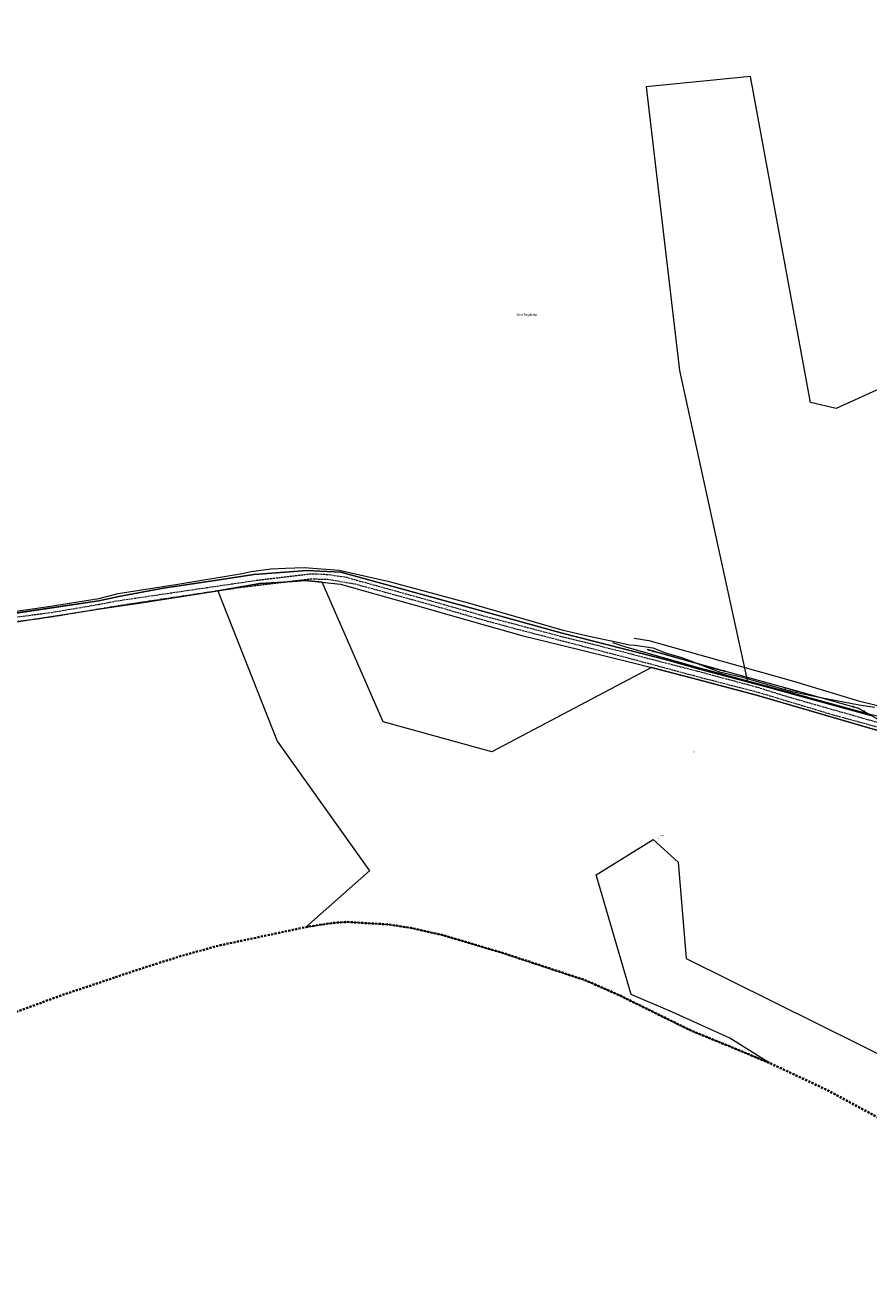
# Model space of a CAD drawing. Header units: metres. Extents: x 7575234 to 29552328, y 2827892 to 11288514.
# Tile 4 of 50: x 7577960 to 7578561, y 5633241 to 5634143. Entities that reach past the tile are written whole.
import ezdxf
from ezdxf.enums import TextEntityAlignment as Align

# ---------------------------------------------------------------- set-up
doc = ezdxf.new("R2010")
doc.units = ezdxf.units.M
for name, pattern in [('1.5_0.5', [2, 1.5, -0.5]), ('1.5_1.0', [2.5, 1.5, -1]), ('219-500', [0]), ('egkk-500', [0]), ('egug-500', [0]), ('pe04-500', [0])]:
    doc.linetypes.add(name, pattern=pattern)
for name, color, linetype in [('208-opis obrębu', 7, 'Continuous'), ('209-oznaczenie konturu klasyfikacyjnego', 7, 'Continuous'), ('210-oznaczenie konturu użytku gruntowego', 7, 'Continuous'), ('216-obręb ewidencyjny', 7, 'Continuous'), ('217-kontur klasyfikacyjny', 7, 'Continuous'), ('218-kontur użytku gruntowego', 7, 'Continuous'), ('219-działka ewidencyjna', 7, 'Continuous'), ('jezdnia', 7, 'Continuous'), ('jezdnia-Atr17', 7, 'Continuous'), ('przewód elektroenergetyczny niskiego napięcia (linia)', 7, 'Continuous'), ('przewód elektroenergetyczny niskiego napięcia (linia) - symbol', 7, 'Continuous'), ('przewód gazowy (linia)', 7, 'Continuous'), ('przewód gazowy (linia)-Atr1', 7, 'Continuous'), ('przewód telekomunikacyjny (linia) - podziemny', 7, 'Continuous'), ('przewód telekomunikacyjny (linia) - podziemny-Atr1', 7, 'Continuous'), ('przewód wodociągowy (linia)', 7, 'Continuous'), ('przewód wodociągowy (linia)-Atr1', 7, 'Continuous')]:
    doc.layers.add(name, color=color, linetype=linetype)
doc.styles.get("Standard").update_dxf_attribs({"font": 'ARIALN.TTF'})

# ---------------------------------------------------------------- blocks, each defined once
blk = doc.blocks.new('PE04')
at = {"color": 0, "linetype": 'Continuous', "lineweight": 13}
for p, q in [((0.65, 0), (0, 0)), ((0.65, 0), (1.65, 0)), ((1.65, 0), (2.65, 0)), ((2.65, 0), (3.65, 0)), ((3.65, 0), (4.65, 0)), ((4.65, 0), (3.784, 0.5)), ((4.65, 0), (3.784, -0.5)), ((4.65, 0), (5, 0))]:
    blk.add_line(p, q, dxfattribs=at)

msp = doc.modelspace()

# ---------------------------------------------------------------- linework, layer by layer
at = {"layer": '216-obręb ewidencyjny', "color": 7, "linetype": '1.5_1.0', "lineweight": 35, "flags": 128}
msp.add_lwpolyline([(7575235.68, 5632912.94), (7575234.17, 5632896.62), (7575482.97, 5632947.65), (7575551.1, 5632961.45), (7575585.89, 5632968.03), (7575682.6, 5632987.71), (7575760.43, 5633003.38), (7575838.82, 5633019.14), (7575867.84, 5633024.97), (7575940.25, 5633039.7), (7575958.11, 5633043.33), (7575967.83, 5633045.42), (7575970.14, 5633045.92), (7575943.41, 5632999.05), (7575925.77, 5632967.81), (7575930.82, 5632970), (7575992.97, 5632996.96), (7576003.17, 5633001.38), (7576011.85, 5633007.29), (7576017.55, 5633009.16), (7576056.04, 5633021.75), (7576065.45, 5633024.83), (7576077.22, 5633028.68), (7576084.14, 5633029.84), (7576088.93, 5633030.65), (7576095.09, 5633031.69), (7576106.74, 5633033.66), (7576112.44, 5633034.62), (7576118.16, 5633035.58), (7576128.77, 5633037.37), (7576146.34, 5633038.94), (7576192.66, 5633043.06), (7576217.31, 5633045.25), (7576239.8, 5633047.95), (7576282.3, 5633053.05), (7576287.21, 5633053.64), (7576293.92, 5633055.8), (7576302.78, 5633058.65), (7576314.77, 5633062.51), (7576325.24, 5633065.88), (7576348.65, 5633073.41), (7576369.18, 5633079.49), (7576394.58, 5633087.03), (7576419.99, 5633094.55), (7576431.11, 5633097.85), (7576453.54, 5633104.49), (7576456.92, 5633105.5), (7576500.73, 5633119.15), (7576514.86, 5633123.55), (7576517.91, 5633124.5), (7576544.96, 5633132.93), (7576560.4, 5633135.59), (7576575.39, 5633138.16), (7576591.77, 5633140.98), (7576605.04, 5633143.27), (7576612.8, 5633144.6), (7576639.05, 5633147.64), (7576681.79, 5633152.6), (7576691.82, 5633153.76), (7576698.47, 5633154.53), (7576705.93, 5633155.39), (7576728.97, 5633158.06), (7576735.93, 5633158.8), (7576740.8, 5633159.32), (7576750.48, 5633160.04), (7576760.15, 5633160.76), (7576769.46, 5633161.46), (7576812.14, 5633164.64), (7576822.12, 5633165.39), (7576826.28, 5633165.7), (7576832.72, 5633166.76), (7576842.58, 5633168.38), (7576852.45, 5633170), (7576872.09, 5633173.22), (7576880.12, 5633174.54), (7576883.86, 5633175.56), (7576895.34, 5633178.7), (7576903.57, 5633180.94), (7576934.78, 5633186.47), (7576944.49, 5633188.19), (7576952.62, 5633189.63), (7576961.42, 5633191.19), (7576969.46, 5633192.61), (7576976.13, 5633193.79), (7576997.21, 5633200.46), (7577016.27, 5633206.5), (7577029.95, 5633210.83), (7577055.35, 5633219.25), (7577095.4, 5633232.52), (7577108.29, 5633236.79), (7577120.56, 5633240.86), (7577130.1, 5633244.02), (7577139.23, 5633247.05), (7577183.28, 5633263.39), (7577216.93, 5633279.34), (7577249.65, 5633293.56), (7577271.95, 5633299.71), (7577342.11, 5633314.5), (7577368.08, 5633317.36), (7577430.45, 5633324.25), (7577433.99, 5633324.69), (7577498.06, 5633332.64), (7577552.68, 5633339.28), (7577651.51, 5633357.88), (7577653, 5633358.16), (7577681.97, 5633363.55), (7577716.28, 5633371.79), (7577745.77, 5633380.13), (7577827.63, 5633400.92), (7577856.91, 5633408.57), (7577905.39, 5633424.9), (7577935.06, 5633433.46), (7577954.7, 5633440.05), (7577985.45, 5633451.37), (7578027.71, 5633465.51), (7578043.24, 5633470.71), (7578055.09, 5633474.47), (7578070.18, 5633479.24), (7578097.31, 5633486.75), (7578142.3, 5633496.32), (7578159.69, 5633500.02), (7578179.29, 5633503.08), (7578189.03, 5633503.71), (7578218.82, 5633501.91), (7578234.64, 5633499.43), (7578256.9, 5633494.4), (7578287.48, 5633485.36), (7578298.84, 5633482), (7578336.85, 5633469.43), (7578347.65, 5633465.85), (7578359.18, 5633462.04), (7578383.6, 5633451.21), (7578406.74, 5633439.75), (7578419.4, 5633433.56), (7578435.25, 5633425.81), (7578460.81, 5633415.34), (7578489.77, 5633403.36), (7578529.8, 5633384.6), (7578533.47, 5633382.61), (7578581.39, 5633356.71), (7578609.8, 5633345.43), (7578626.87, 5633339.61), (7578656.43, 5633329.54), (7578680.18, 5633319.93), (7578688.5, 5633316.75), (7578708.37, 5633309.17), (7578712.35, 5633307.64), (7578742.09, 5633291.42), (7578815.4, 5633256.52), (7578826.58, 5633251.17), (7578848.8, 5633245.13), (7578862.04, 5633241.46), (7578890.37, 5633233.82), (7578928.64, 5633228.6), (7578934.75, 5633227.17), (7578937.76, 5633237.93), (7578946.74, 5633270.01), (7578947.85, 5633274.37), (7578954.94, 5633302.22), (7578962.97, 5633333.73), (7578969.04, 5633353.41), (7578976.27, 5633376.82), (7578984.01, 5633401.89), (7578990.78, 5633423.84), (7578997.73, 5633446.35), (7578997.99, 5633447.2), (7579016, 5633482.6), (7579022.46, 5633495.28), (7579025.85, 5633501.94), (7579062.34, 5633523.46), (7579069.45, 5633528.41), (7579080.73, 5633536.25), (7579101.66, 5633567.33), (7579181.38, 5633689.74), (7579244.96, 5633657.45), (7579262.34, 5633688.06), (7579287.39, 5633729.58), (7579289.26, 5633732.23), (7579294.25, 5633739.29), (7579302.06, 5633750.34), (7579312.49, 5633765.1), (7579316.07, 5633770.17), (7579319.91, 5633775.61), (7579324.05, 5633781.47), (7579329.43, 5633789.09), (7579336.11, 5633794.07), (7579355.55, 5633798.8), (7579372.42, 5633800.4), (7579381.92, 5633795.11), (7579402.65, 5633803.86), (7579412.64, 5633808.08), (7579468.75, 5633819.01), (7579474.47, 5633826.83), (7579499.8, 5633859.93), (7579501.36, 5633861.97), (7579510.75, 5633871.67), (7579512.87, 5633873.86), (7579513.67, 5633874.68), (7579530.16, 5633883.65), (7579533.04, 5633889.14), (7579535.81, 5633894.42), (7579535.05, 5633905.8), (7579518.5, 5633910.98), (7579510.52, 5633930.25), (7579490.57, 5633955.65), (7579487.33, 5633957.31), (7579479.73, 5633961.22), (7579472.88, 5633971.15), (7579463.49, 5633985.74), (7579450.02, 5634007.86), (7579455.56, 5634007.06), (7579479.6, 5634003.6), (7579495.39, 5633997.62), (7579533.47, 5633990.55), (7579599.99, 5633981.86), (7579664.16, 5633966.51), (7579719.76, 5633949.86), (7579747.73, 5633939.64), (7579791.78, 5633923.55), (7579836.52, 5633904.25), (7579877.57, 5633884.16), (7579960.7, 5633840.15), (7580059.48, 5633790.26), (7580172.08, 5633738.26), (7580173.23, 5633741.04), (7580193.76, 5633790.75), (7580198.36, 5633802.68), (7580201.99, 5633817.36), (7580204.65, 5633829.45), (7580206.75, 5633842.38), (7580207.51, 5633847.69), (7580211.57, 5633846.8), (7580317.77, 5633823.56), (7580452, 5633802.21), (7580572.35, 5633778.8), (7580606.79, 5633772.92), (7580634.13, 5633765.62), (7580649.15, 5633759.43), (7580673.5, 5633745.45), (7580684.33, 5633737.85), (7580693.2, 5633731.62), (7580701.18, 5633724.92), (7580721.94, 5633707.48), (7580734.46, 5633695.99), (7580747.64, 5633680.44), (7580760.6, 5633663.32), (7580779.27, 5633634.37), (7580792.37, 5633611.47), (7580807.42, 5633584.12), (7580828.72, 5633541.46), (7580830.76, 5633537.6), (7580852.73, 5633496.02), (7580861.41, 5633479.6), (7580881.02, 5633444.62), (7580914.49, 5633387.7), (7580954.38, 5633324.87), (7580967.68, 5633306.23), (7581013.85, 5633241.83), (7581031.52, 5633220.68), (7581038.97, 5633211.75), (7581076.34, 5633242.78), (7581086.68, 5633250.94), (7581127.63, 5633283.64), (7581130.41, 5633285.86), (7581084.34, 5633344.86), (7581050.3, 5633393.69), (7581027.94, 5633429.77), (7580979.89, 5633511.26), (7580932.39, 5633598.19), (7580895.46, 5633662.55), (7580868.96, 5633706.72), (7580857.56, 5633721.96), (7580815.57, 5633778.1), (7580794.24, 5633802.79), (7580774.9, 5633820.6), (7580741.87, 5633842.16), (7580715.87, 5633854.53), (7580685.14, 5633865.14), (7580665.77, 5633870.21), (7580643.79, 5633875.97), (7580597.77, 5633884.39), (7580555.44, 5633890.17), (7580472.24, 5633906.08), (7580401.75, 5633923.05), (7580355.03, 5633932.49), (7580316.58, 5633938.74), (7580284.66, 5633945.19), (7580229.39, 5633961.38), (7580223.52, 5633963.1), (7580219.88, 5633967.21), (7580220.26, 5633969.56), (7580221.22, 5633975.35), (7580224.88, 5633988.98), (7580237.59, 5634032.07), (7580235.4, 5634078), (7580235.43, 5634082.23), (7580235.45, 5634085.85), (7580235.6, 5634107.12), (7580244.24, 5634133.95), (7580251.04, 5634152.41), (7580260.24, 5634172.73), (7580265.13, 5634183.53), (7580279.1, 5634207.85), (7580297.37, 5634241.26), (7580303.43, 5634251.7), (7580308.48, 5634261.95), (7580312.59, 5634260.95), (7580339.48, 5634254.37), (7580469.74, 5634223.84), (7580486.98, 5634219.73), (7580544.04, 5634206.13), (7580574.17, 5634198.94), (7580610.27, 5634190.34), (7580628.28, 5634187.33), (7580657.66, 5634182.65), (7580662.08, 5634181.93), (7580704, 5634176.78), (7580706.04, 5634176.54), (7580754.81, 5634170.83), (7580780.57, 5634166.99), (7580806.16, 5634162.35), (7580826.78, 5634157.12), (7580846.27, 5634151.6), (7580850.65, 5634150.32), (7580882, 5634137.36), (7580930.7, 5634113.93), (7580954.58, 5634101.42), (7580976.98, 5634087.29), (7580999.15, 5634070.35), (7581029.77, 5634044.56), (7581033.65, 5634040.87), (7581052.56, 5634022.87), (7581075.46, 5633995.44), (7581096.47, 5633966.31), (7581152.95, 5633876.03), (7581170.18, 5633889.34), (7581188.88, 5633903.8), (7581204.79, 5633916.09), (7581211.49, 5633923.46), (7581217.59, 5633930.18), (7581226.01, 5633939.45), (7581235.44, 5633949.84), (7581238.03, 5633954.08), (7581246.85, 5633968.47), (7581254.75, 5633981.4), (7581256, 5633982.92), (7581270.55, 5634000.5), (7581283.27, 5634019.21), (7581291.55, 5634032.64), (7581309.75, 5634062.04), (7581326.43, 5634088.23), (7581336.85, 5634105.48), (7581353.91, 5634140.68), (7581362.86, 5634159.21), (7581380.74, 5634191.91), (7581384.4, 5634206.7), (7581384.63, 5634213.18), (7581384.77, 5634217.06), (7581381.44, 5634218.73), (7581313.28, 5634253.08), (7581310.97, 5634254.15), (7581282.78, 5634267.09), (7581231.69, 5634290.55), (7581161.24, 5634320.83), (7581092.65, 5634348.84), (7581051.9, 5634364.97), (7581027.08, 5634372.75), (7581004.19, 5634383.17), (7580947.66, 5634401.91), (7580916.25, 5634411.94), (7580891.34, 5634419.36), (7580871.21, 5634425.91), (7580845.23, 5634432.98), (7580819.14, 5634439.15), (7580771.21, 5634450.07), (7580729.85, 5634459), (7580726.57, 5634459.71), (7580718.11, 5634462.22), (7580686.98, 5634471.47), (7580649.38, 5634484.11), (7580566.12, 5634511.21), (7580530.03, 5634520.25), (7580381.51, 5634551.99), (7580355.93, 5634557.43), (7580318.91, 5634565.3), (7580310.2, 5634565.81), (7580259.75, 5634571.61), (7580248.84, 5634572.93), (7580221.91, 5634575.4), (7580221.57, 5634575.5), (7580164.08, 5634581.97), (7580172.33, 5634609.98), (7580173.68, 5634614.57), (7580170.9, 5634642.67), (7580167.64, 5634675.75), (7580132.29, 5634724.87), (7580160.51, 5634726.04), (7580158.12, 5634759.74), (7580089.34, 5634771.62), (7580085.52, 5634772.24), (7580079.19, 5634773.12), (7580011.29, 5634784.78), (7580005.87, 5634785.71), (7579992.3, 5634787.88), (7579949.02, 5634794.81), (7579939.61, 5634796.32), (7579916.52, 5634799.78), (7579858.08, 5634808.66), (7579857.6, 5634816.62), (7579838.79, 5634817.74), (7579660.6, 5634836.82), (7579542.44, 5634848.54), (7579494.07, 5634853.34), (7579442, 5634859.14), (7579339.38, 5634879.88), (7579244.34, 5634898.5), (7579197.25, 5634906.05), (7579164.14, 5634909.66), (7579027.82, 5634924.54), (7578943.36, 5634933.64), (7578861.75, 5634942.41), (7578843.15, 5634944.27), (7578833.11, 5634945.05), (7578770.75, 5634949.91), (7578748.07, 5634951.6), (7578676.56, 5634955.99), (7578652.1, 5634956.88), (7578619.98, 5634956.8), (7578586.94, 5634956.38), (7578553.24, 5634955.95), (7578522.78, 5634957.04), (7578474.12, 5634958.1), (7578402.73, 5634958.57), (7578386.58, 5634958.39), (7578325.95, 5634957.71), (7578304.2, 5634957.53), (7578251.11, 5634957.11), (7578146.82, 5634959.73), (7578030.45, 5634959.84), (7578021.4, 5634962.05), (7578016.44, 5634963.45), (7578011.57, 5634963.42), (7578005.11, 5634963.38), (7578000.51, 5634963.35), (7577990.46, 5634963.29), (7577982.31, 5634963.23), (7577980.41, 5634963.07), (7577970.43, 5634962.41), (7577963.4, 5634961.93), (7577962.68, 5634961.91), (7577960.64, 5634961.95), (7577951.54, 5634961.91), (7577944.2, 5634961.9), (7577942.64, 5634961.91), (7577933.64, 5634961.91), (7577924.74, 5634961.91), (7577922.73, 5634961.91), (7577915.85, 5634961.77), (7577906.95, 5634961.59), (7577898.05, 5634961.4), (7577889.25, 5634961.38), (7577880.35, 5634961.53), (7577871.55, 5634961.66), (7577863.78, 5634961.78), (7577862.65, 5634961.79), (7577853.86, 5634961.51), (7577845.06, 5634961.23), (7577836.37, 5634960.96), (7577827.58, 5634960.76), (7577812.12, 5634960.4), (7577743.94, 5634960.11), (7577694.81, 5634961.56), (7577589.73, 5634967.11), (7577570.01, 5634968.16), (7577536.25, 5634970.75), (7577524.34, 5634971.68), (7577519.46, 5634972.06), (7577498.3, 5634973.73), (7577487.73, 5634974.55), (7577474.55, 5634975.44), (7577457.64, 5634976.5), (7577435.86, 5634975.6), (7577415.14, 5634973.64), (7577390.75, 5634971.33), (7577384.84, 5634970.87), (7577372.85, 5634969.93), (7577337.59, 5634967.15), (7577312.18, 5634964.2), (7577294.75, 5634962.17), (7577282.87, 5634959.9), (7577273.75, 5634958.55), (7577225.29, 5634951.18), (7577217.58, 5634949.91), (7577205.57, 5634947.92), (7577184.82, 5634944.49), (7577165.3, 5634941.26), (7577146.84, 5634938.2), (7577131.16, 5634935.61), (7577104.98, 5634931.3), (7577093.63, 5634929.54), (7577091.85, 5634929.26), (7577088.98, 5634928.84), (7577071.28, 5634926.24), (7577050.83, 5634923.92), (7577032.16, 5634921.86), (7577022.77, 5634920.83), (7577014.74, 5634919.95), (7576989.86, 5634917.76), (7576980.46, 5634916.84), (7576963.34, 5634915.16), (7576920.54, 5634911.36), (7576877.26, 5634907.83), (7576768.49, 5634897.95), (7576740.66, 5634850.44), (7576722.79, 5634819.92), (7576710.39, 5634801.33), (7576691.49, 5634777.61), (7576678.23, 5634762.65), (7576655.09, 5634741.09), (7576643.85, 5634730.51), (7576634.41, 5634722.16), (7576589.97, 5634683.22), (7576602.47, 5634683.45), (7576607.5, 5634613.86), (7576614.47, 5634483.78), (7576614.57, 5634480.19), (7576614.42, 5634477.19), (7576618.89, 5634452.58), (7576634.03, 5634372.06), (7576640.68, 5634342.05), (7576645.38, 5634320), (7576648.16, 5634306.96), (7576650.19, 5634298.47), (7576652.54, 5634288.66), (7576655.1, 5634279.14), (7576660.74, 5634269.51), (7576668.59, 5634257.01), (7576675.81, 5634247.81), (7576678.97, 5634244.39), (7576682.74, 5634240.3), (7576685.77, 5634237.01), (7576700.99, 5634215.46), (7576705.32, 5634207.3), (7576709.07, 5634200.26), (7576710.98, 5634195.64), (7576718.25, 5634178.04), (7576731.81, 5634159.89), (7576744.04, 5634146.19), (7576754.09, 5634127.04), (7576763.61, 5634104.73), (7576765.97, 5634096.57), (7576768.53, 5634087.76), (7576713.15, 5634069.53), (7576685.66, 5634060.45), (7576647.53, 5634047.28), (7576631.53, 5634041.76), (7576585.08, 5634024.26), (7576518.33, 5633994.84), (7576531.84, 5633966.42), (7576543.76, 5633941.15), (7576546.43, 5633935.22), (7576547.56, 5633932.06), (7576524.04, 5633921.95), (7576504.57, 5633914.46), (7576484.63, 5633907.62), (7576595.81, 5633415.28), (7576601.98, 5633383.06), (7576594.83, 5633381.56), (7576564.72, 5633375.27), (7576555.59, 5633373.36), (7576525.74, 5633367.11), (7576520.36, 5633365.98), (7576483.4, 5633356.4), (7576451.37, 5633349.04), (7576398.2, 5633336.82), (7576348.68, 5633325.45), (7576319.67, 5633318.78), (7576289.35, 5633311.81), (7576282.26, 5633310.18), (7576259.17, 5633304.94), (7576189.61, 5633289.13), (7576135.3, 5633276.8), (7576110.05, 5633271.06), (7576107.35, 5633274.9), (7576105.12, 5633285.14), (7576102.4, 5633304.04), (7576099.64, 5633323.22), (7576094.07, 5633353.5), (7576072.46, 5633349.32), (7576035.56, 5633342.7), (7575933.5, 5633321.76), (7575901.37, 5633314.47), (7575847.07, 5633302.5), (7575812.36, 5633296.08), (7575781.61, 5633290.06), (7575745.02, 5633282.91), (7575703.56, 5633273.97), (7575685.77, 5633268.62), (7575675.18, 5633266.54), (7575626.34, 5633257), (7575529.9, 5633237.23), (7575498.8, 5633231.25), (7575461.79, 5633224.52), (7575426.44, 5633217.08), (7575396.98, 5633210.38), (7575365.95, 5633203.97), (7575336.65, 5633198.31), (7575309.09, 5633192.83), (7575299.78, 5633190.97), (7575290.43, 5633188.92), (7575272.06, 5633185.06), (7575247.72, 5633179.45), (7575247.71, 5633174.88), (7575245.52, 5633136.66), (7575246.53, 5633079.65), (7575246.53, 5633079.44), (7575249.9, 5633027.01), (7575249.99, 5633008.71), (7575248.97, 5632993.29), (7575245.79, 5632970.45), (7575242.64, 5632953.05), (7575238.06, 5632931.2)], close=True, dxfattribs=at)
at = {"layer": '217-kontur klasyfikacyjny', "color": 92, "linetype": 'egkk-500', "lineweight": 18, "flags": 128}
for points in [[(7578476.6, 5634106.37), (7578402.26, 5634098.82)], [(7578519.26, 5633873.94), (7578476.6, 5634106.37)], [(7578402.26, 5634098.82), (7578425.94, 5633896.68)], [(7578425.94, 5633896.68), (7578474.5, 5633674.85)], [(7578605.97, 5633900.88), (7578537.65, 5633869.59)], [(7578537.65, 5633869.59), (7578519.26, 5633873.94)], [(7578126.92, 5633744.82), (7578097.14, 5633739.75)], [(7578143.7, 5633745.95), (7578126.92, 5633744.82)], [(7578159.44, 5633747), (7578143.7, 5633745.95)], [(7578171.29, 5633745.85), (7578159.44, 5633747)], [(7578214.74, 5633646.29), (7578171.29, 5633745.85)], [(7578097.14, 5633739.75), (7578139.29, 5633632.55)], [(7578406.06, 5633685.13), (7578292.19, 5633624.98)], [(7578438.85, 5633676.43), (7578406.06, 5633685.13)], [(7578480.95, 5633665.26), (7578438.85, 5633676.43)], [(7578474.5, 5633674.85), (7578484.36, 5633672.24)], [(7578484.36, 5633672.24), (7578562.3, 5633650.91)], [(7578524.06, 5633652.72), (7578480.95, 5633665.26)], [(7578560.05, 5633642.28), (7578524.06, 5633652.72)], [(7578292.19, 5633624.98), (7578214.74, 5633646.29)], [(7578598.06, 5633631.26), (7578560.05, 5633642.28)], [(7578139.29, 5633632.55), (7578205.03, 5633540.24)], [(7578366.65, 5633537.19), (7578407.24, 5633562.35)], [(7578407.24, 5633562.35), (7578425, 5633546.29)], [(7578425, 5633546.29), (7578430.79, 5633477.54)], [(7578205.03, 5633540.24), (7578159.69, 5633500.02)], [(7578391.64, 5633451.95), (7578366.65, 5633537.19)], [(7578159.69, 5633500.02), (7578179.29, 5633503.08)], [(7578179.29, 5633503.08), (7578189.03, 5633503.71)], [(7578189.03, 5633503.71), (7578218.82, 5633501.91)], [(7578218.82, 5633501.91), (7578234.64, 5633499.43)], [(7578234.64, 5633499.43), (7578256.9, 5633494.4)], [(7578256.9, 5633494.4), (7578287.48, 5633485.36)], [(7578287.48, 5633485.36), (7578298.84, 5633482)], [(7578298.84, 5633482), (7578336.85, 5633469.43)], [(7578430.79, 5633477.54), (7578617.98, 5633384.68)], [(7578336.85, 5633469.43), (7578347.65, 5633465.85)], [(7578347.65, 5633465.85), (7578359.18, 5633462.04)], [(7578359.18, 5633462.04), (7578383.6, 5633451.21)], [(7578420.93, 5633439.36), (7578391.64, 5633451.95)], [(7578383.6, 5633451.21), (7578406.74, 5633439.75)], [(7578406.74, 5633439.75), (7578419.4, 5633433.56)], [(7578461.79, 5633420.82), (7578420.93, 5633439.36)], [(7578419.4, 5633433.56), (7578435.25, 5633425.81)], [(7578435.25, 5633425.81), (7578460.81, 5633415.34)], [(7578489.77, 5633403.36), (7578461.79, 5633420.82)], [(7578460.81, 5633415.34), (7578489.77, 5633403.36)]]:
    msp.add_lwpolyline(points, dxfattribs=at)
at = {"layer": '218-kontur użytku gruntowego', "color": 3, "linetype": 'egug-500', "lineweight": 18, "flags": 128}
for points in [[(7578476.6, 5634106.37), (7578402.26, 5634098.82)], [(7578519.26, 5633873.94), (7578476.6, 5634106.37)], [(7578402.26, 5634098.82), (7578425.94, 5633896.68)], [(7578425.94, 5633896.68), (7578474.5, 5633674.85)], [(7578605.97, 5633900.88), (7578537.65, 5633869.59)], [(7578537.65, 5633869.59), (7578519.26, 5633873.94)], [(7578122.65, 5633751.33), (7578099.67, 5633747.89)], [(7578126.05, 5633751.49), (7578122.65, 5633751.33)], [(7578160.36, 5633754.17), (7578126.05, 5633751.49)], [(7578169.82, 5633753.69), (7578160.36, 5633754.17)], [(7578184.77, 5633752.94), (7578169.82, 5633753.69)], [(7578283.86, 5633725.74), (7578184.77, 5633752.94)], [(7578058.29, 5633741.69), (7578026.58, 5633735.74)], [(7578099.67, 5633747.89), (7578058.29, 5633741.69)], [(7578126.92, 5633744.82), (7578097.14, 5633739.75)], [(7578143.7, 5633745.95), (7578126.92, 5633744.82)], [(7578159.44, 5633747), (7578143.7, 5633745.95)], [(7578171.29, 5633745.85), (7578159.44, 5633747)], [(7578214.74, 5633646.29), (7578171.29, 5633745.85)], [(7578171.29, 5633745.85), (7578184.44, 5633744.57)], [(7578184.44, 5633744.57), (7578231.71, 5633731.23)], [(7578012.18, 5633732.66), (7577950.83, 5633723.47)], [(7578026.58, 5633735.74), (7578012.18, 5633732.66)], [(7578040.97, 5633730.92), (7578082.81, 5633737.5)], [(7578082.81, 5633737.5), (7578097.14, 5633739.75)], [(7578097.14, 5633739.75), (7578139.29, 5633632.55)], [(7577968.88, 5633719.96), (7578011.72, 5633726.54)], [(7578011.72, 5633726.54), (7578027.78, 5633729.03)], [(7578027.78, 5633729.03), (7578040.97, 5633730.92)], [(7578231.71, 5633731.23), (7578245.23, 5633727.31)], [(7578245.23, 5633727.31), (7578277.44, 5633717.97)], [(7578342.39, 5633709.51), (7578283.86, 5633725.74)], [(7577936.42, 5633714.98), (7577968.88, 5633719.96)], [(7578277.44, 5633717.97), (7578314.54, 5633707.7)], [(7578314.54, 5633707.7), (7578341.8, 5633700.98)], [(7578416.71, 5633690.56), (7578342.39, 5633709.51)], [(7578341.8, 5633700.98), (7578391.94, 5633688.61)], [(7578391.94, 5633688.61), (7578406.06, 5633685.13)], [(7578440.31, 5633683.91), (7578416.71, 5633690.56)], [(7578406.06, 5633685.13), (7578292.19, 5633624.98)], [(7578438.85, 5633676.43), (7578406.06, 5633685.13)], [(7578474.5, 5633674.85), (7578440.31, 5633683.91)], [(7578480.95, 5633665.26), (7578438.85, 5633676.43)], [(7578474.5, 5633674.85), (7578484.36, 5633672.24)], [(7578484.36, 5633672.24), (7578562.3, 5633650.91)], [(7578524.06, 5633652.72), (7578480.95, 5633665.26)], [(7578560.05, 5633642.28), (7578524.06, 5633652.72)], [(7578292.19, 5633624.98), (7578214.74, 5633646.29)], [(7578598.06, 5633631.26), (7578560.05, 5633642.28)], [(7578139.29, 5633632.55), (7578205.03, 5633540.24)], [(7578366.65, 5633537.19), (7578407.24, 5633562.35)], [(7578407.24, 5633562.35), (7578425, 5633546.29)], [(7578425, 5633546.29), (7578430.79, 5633477.54)], [(7578205.03, 5633540.24), (7578159.69, 5633500.02)], [(7578391.64, 5633451.95), (7578366.65, 5633537.19)], [(7578159.69, 5633500.02), (7578179.29, 5633503.08)], [(7578179.29, 5633503.08), (7578189.03, 5633503.71)], [(7578189.03, 5633503.71), (7578218.82, 5633501.91)], [(7578218.82, 5633501.91), (7578234.64, 5633499.43)], [(7578234.64, 5633499.43), (7578256.9, 5633494.4)], [(7578256.9, 5633494.4), (7578287.48, 5633485.36)], [(7578287.48, 5633485.36), (7578298.84, 5633482)], [(7578298.84, 5633482), (7578336.85, 5633469.43)], [(7578430.79, 5633477.54), (7578617.98, 5633384.68)], [(7578336.85, 5633469.43), (7578347.65, 5633465.85)], [(7578347.65, 5633465.85), (7578359.18, 5633462.04)], [(7578359.18, 5633462.04), (7578383.6, 5633451.21)], [(7578420.93, 5633439.36), (7578391.64, 5633451.95)], [(7578383.6, 5633451.21), (7578406.74, 5633439.75)], [(7578406.74, 5633439.75), (7578419.4, 5633433.56)], [(7578461.79, 5633420.82), (7578420.93, 5633439.36)], [(7578419.4, 5633433.56), (7578435.25, 5633425.81)], [(7578435.25, 5633425.81), (7578460.81, 5633415.34)], [(7578489.77, 5633403.36), (7578461.79, 5633420.82)], [(7578460.81, 5633415.34), (7578489.77, 5633403.36)]]:
    msp.add_lwpolyline(points, dxfattribs=at)
at = {"layer": '219-działka ewidencyjna', "color": 3, "linetype": '219-500', "lineweight": 18, "flags": 128}
for points in [[(7578099.67, 5633747.89), (7578122.65, 5633751.33)], [(7578122.65, 5633751.33), (7578126.05, 5633751.49)], [(7578126.05, 5633751.49), (7578160.36, 5633754.17)], [(7578160.36, 5633754.17), (7578184.77, 5633752.94)], [(7578184.77, 5633752.94), (7578283.86, 5633725.74)], [(7578026.58, 5633735.74), (7578058.29, 5633741.69)], [(7578058.29, 5633741.69), (7578099.67, 5633747.89)], [(7578097.14, 5633739.75), (7578126.92, 5633744.82)], [(7578126.92, 5633744.82), (7578143.7, 5633745.95)], [(7578143.7, 5633745.95), (7578159.44, 5633747)], [(7578159.44, 5633747), (7578184.44, 5633744.57)], [(7578184.44, 5633744.57), (7578231.71, 5633731.23)], [(7577921.57, 5633719.08), (7578012.18, 5633732.66)], [(7578012.18, 5633732.66), (7578026.58, 5633735.74)], [(7578040.97, 5633730.92), (7578097.14, 5633739.75)], [(7577936.42, 5633714.98), (7578011.72, 5633726.54)], [(7578011.72, 5633726.54), (7578027.78, 5633729.03)], [(7578027.78, 5633729.03), (7578040.97, 5633730.92)], [(7578231.71, 5633731.23), (7578245.23, 5633727.31)], [(7578245.23, 5633727.31), (7578277.44, 5633717.97)], [(7578283.86, 5633725.74), (7578342.39, 5633709.51)], [(7578277.44, 5633717.97), (7578314.54, 5633707.7)], [(7578314.54, 5633707.7), (7578341.8, 5633700.98)], [(7578342.39, 5633709.51), (7578416.71, 5633690.56)], [(7578341.8, 5633700.98), (7578391.94, 5633688.61)], [(7578391.94, 5633688.61), (7578406.06, 5633685.13)], [(7578416.71, 5633690.56), (7578440.31, 5633683.91)], [(7578406.06, 5633685.13), (7578438.85, 5633676.43)], [(7578440.31, 5633683.91), (7578484.36, 5633672.24)], [(7578438.85, 5633676.43), (7578480.95, 5633665.26)], [(7578484.36, 5633672.24), (7578562.3, 5633650.91)], [(7578480.95, 5633665.26), (7578524.06, 5633652.72)], [(7578524.06, 5633652.72), (7578560.05, 5633642.28)], [(7578560.05, 5633642.28), (7578598.06, 5633631.26)]]:
    msp.add_lwpolyline(points, dxfattribs=at)
at = {"layer": 'jezdnia', "color": 7, "linetype": '1.5_0.5', "lineweight": 18, "flags": 128}
msp.add_lwpolyline([(7576814.97, 5633432.99), (7576821.29, 5633434.09), (7576828.05, 5633433.93), (7576845.92, 5633438.38), (7576857.34, 5633441.38), (7576874.51, 5633445.48), (7576895.46, 5633450.38), (7576934.92, 5633459.96), (7576965.12, 5633466.31), (7576983.9, 5633470.38), (7577020.56, 5633479), (7577039.69, 5633483.98), (7577047.46, 5633485.92), (7577052.86, 5633487.27), (7577082.29, 5633493.83), (7577144.48, 5633506.99), (7577174.86, 5633516.98), (7577220.08, 5633533.83), (7577236.29, 5633539.64), (7577239.97, 5633541.02), (7577247.99, 5633543.67), (7577251.54, 5633544.91), (7577265.86, 5633550.04), (7577309.27, 5633567.33), (7577337.62, 5633578.33), (7577370.51, 5633591.69), (7577377.78, 5633594.41), (7577416.04, 5633608.95), (7577436.51, 5633617.81), (7577469.35, 5633631.76), (7577482.81, 5633636.54), (7577508.71, 5633644.87), (7577538.71, 5633652.88), (7577566.92, 5633659.53), (7577575.36, 5633660.59), (7577622.75, 5633668.16), (7577679.73, 5633677.85), (7577694.03, 5633679.76), (7577708.15, 5633681.35), (7577788.04, 5633695.67), (7577921.76, 5633717.25), (7577936.1, 5633718.96), (7577976.06, 5633723.96), (7578012.41, 5633730.08), (7578024.4, 5633732.46), (7578124.31, 5633747.21), (7578163.44, 5633751.9), (7578175.69, 5633751.38), (7578188.76, 5633749.38), (7578196.05, 5633747.29), (7578245.48, 5633733.6), (7578263.38, 5633728.42), (7578270.26, 5633726.6), (7578284.25, 5633722.48), (7578342.24, 5633707.11), (7578386.81, 5633696.06), (7578393.06, 5633694.33), (7578440.2, 5633682.13), (7578481.89, 5633670.93), (7578503.43, 5633664.16), (7578577.73, 5633642.98), (7578581.69, 5633641.98), (7578595.26, 5633638.39), (7578600.77, 5633636.77), (7578625.78, 5633627.75), (7578641.12, 5633622.97), (7578663.95, 5633616.37), (7578685.89, 5633607.14), (7578691.5, 5633604.86), (7578698.93, 5633601.81), (7578697.39, 5633597.42), (7578673.78, 5633607.24), (7578662.71, 5633611.97), (7578650.44, 5633616.71), (7578640.16, 5633620.03), (7578625.02, 5633625.03), (7578593.97, 5633635.17), (7578534.92, 5633651.3), (7578502.51, 5633661.09), (7578480.99, 5633667.53), (7578439.49, 5633678.21), (7578391.84, 5633691.05), (7578341.51, 5633704.14), (7578315.07, 5633710.96), (7578283.8, 5633719.44), (7578244.74, 5633730.77), (7578205.34, 5633741.58), (7578195.01, 5633744.36), (7578187.87, 5633745.61), (7578175.44, 5633747.73), (7578163.33, 5633748.02), (7578125.11, 5633743.46), (7578097.51, 5633739.74), (7578027.93, 5633729.29), (7577976.45, 5633720.63), (7577936.31, 5633715.52), (7577921.84, 5633713.39), (7577891.64, 5633708.36), (7577793.51, 5633693.36), (7577786.44, 5633692.05), (7577739.44, 5633682.57), (7577730.87, 5633680.68), (7577710.33, 5633678.12), (7577702.62, 5633677.1), (7577694.71, 5633676.27), (7577572.51, 5633656.49), (7577539.75, 5633649.7), (7577509.69, 5633641.88), (7577483.84, 5633633.53), (7577470.32, 5633628.55), (7577437.81, 5633614.87), (7577424.55, 5633608.93), (7577416.84, 5633606.02), (7577391.15, 5633595.8), (7577370.89, 5633588.32), (7577338.24, 5633575.14), (7577310.22, 5633564.14), (7577266.97, 5633547.22), (7577236.79, 5633536.51), (7577220.83, 5633530.67), (7577176.27, 5633514.16), (7577144.81, 5633503.58), (7577083.41, 5633490.73), (7577054.85, 5633484.45), (7577020.5, 5633475.86), (7576966.64, 5633463.57), (7576875, 5633442.76), (7576849.25, 5633436.66), (7576828.66, 5633430.35), (7576821.94, 5633430.66), (7576815.4, 5633429.26), (7576791.1, 5633425.9), (7576772.88, 5633422.06), (7576755.65, 5633416.36), (7576747.3, 5633414.05), (7576710.12, 5633403.61), (7576727.64, 5633412.11), (7576754.77, 5633419.98), (7576772.44, 5633425.36), (7576787.04, 5633429.53), (7576801.81, 5633430.6), (7576813.14, 5633431.56)], close=True, dxfattribs=at)
at = {"layer": 'przewód elektroenergetyczny niskiego napięcia (linia)', "color": 1, "linetype": 'pe04-500', "lineweight": 18, "flags": 128}
for points in [[(7578453.82, 5633683.66), (7578403.13, 5633697.81)], [(7578403.13, 5633697.81), (7578453.82, 5633683.66)], [(7578505.48, 5633669.3), (7578453.82, 5633683.66)], [(7578553.75, 5633655.93), (7578505.48, 5633669.3)], [(7578599.5, 5633629.63), (7578553.75, 5633655.93)]]:
    msp.add_lwpolyline(points, dxfattribs=at)
at = {"layer": 'przewód gazowy (linia)', "color": 40, "linetype": 'Continuous', "lineweight": 18, "flags": 128}
msp.add_lwpolyline([(7578775.89, 5633576.48), (7578736.34, 5633592.68), (7578730.67, 5633594.85), (7578712.21, 5633599.49), (7578691.38, 5633608.66), (7578653.23, 5633622.71), (7578647.15, 5633625.11), (7578607.76, 5633638.72), (7578579.2, 5633647.48), (7578562.7, 5633651.4), (7578508.16, 5633666.25), (7578440.52, 5633684.64), (7578386.94, 5633699.84), (7578378.4, 5633702.66)], dxfattribs=at)
at = {"layer": 'przewód telekomunikacyjny (linia) - podziemny', "color": 30, "linetype": 'Continuous', "lineweight": 18, "flags": 128}
msp.add_lwpolyline([(7577945.32, 5633723.98), (7577976.44, 5633728.63), (7578012.16, 5633734.33), (7578025.93, 5633737.75), (7578067.08, 5633744.28), (7578114.41, 5633752.17), (7578120.67, 5633753.47), (7578134.84, 5633755.4), (7578145.3, 5633755.95), (7578158.65, 5633756.33), (7578183.38, 5633754.53), (7578218.08, 5633746.62), (7578276.29, 5633730.81), (7578342.19, 5633711.86), (7578362.68, 5633707.24), (7578380.76, 5633703.42), (7578390.28, 5633701.33), (7578394.35, 5633701.07), (7578407.09, 5633699.14), (7578416.77, 5633695.33), (7578427.76, 5633692.14), (7578444.36, 5633685.87), (7578451.85, 5633682.83), (7578454.56, 5633681.91), (7578470.92, 5633678.16), (7578505.06, 5633668.19), (7578526.69, 5633663.73), (7578554.05, 5633658.41), (7578565.24, 5633656.71)], dxfattribs=at)
at = {"layer": 'przewód wodociągowy (linia)', "color": 5, "linetype": 'Continuous', "lineweight": 18, "flags": 128}
msp.add_lwpolyline([(7578393.79, 5633705.88), (7578404.02, 5633704.42), (7578507.1, 5633675.32), (7578553.47, 5633661.28), (7578574.98, 5633656.09), (7578575.63, 5633651.15), (7578572.33, 5633639.98), (7578570.96, 5633633.59), (7578634.58, 5633615.87), (7578665.02, 5633603.86), (7578760.86, 5633564.1)], dxfattribs=at)

# ---------------------------------------------------------------- block references
at = {"layer": 'przewód elektroenergetyczny niskiego napięcia (linia) - symbol', "color": 1, "linetype": 'Continuous', "lineweight": 18}
for p, rotation in [((7578403.13, 5633697.81), 344.403), ((7578453.82, 5633683.66), 164.403), ((7578453.82, 5633683.66), 344.466), ((7578505.48, 5633669.3), 164.466), ((7578505.48, 5633669.3), 344.518), ((7578553.75, 5633655.93), 164.518), ((7578553.75, 5633655.93), 330.107)]:
    msp.add_blockref('PE04', p, dxfattribs=dict(at, rotation=rotation))

# ---------------------------------------------------------------- texts
at = {"layer": '208-opis obrębu', "color": 7, "linetype": 'Continuous', "lineweight": 35, "width": 0.79}
msp.add_text('Wola Trzydnicka', height=1.75, dxfattribs=at).set_placement((7578309.84, 5633935.67))
at = {"layer": '209-oznaczenie konturu klasyfikacyjnego', "color": 92, "linetype": 'Continuous', "lineweight": 18, "width": 0.79}
msp.add_text('RIIIb', height=1, dxfattribs=at).set_placement((7578412.49, 5633564.66))
at = {"layer": '210-oznaczenie konturu użytku gruntowego', "color": 3, "linetype": 'Continuous', "lineweight": 18, "width": 0.79}
for p in [(7578435.78, 5633624.4), (7578410.49, 5633562.66)]:
    msp.add_text('R', height=1, dxfattribs=at).set_placement(p)
at = {"layer": 'jezdnia-Atr17', "color": 7, "width": 0.667}
msp.add_text('j.mb.', height=0.75, rotation=343.825, dxfattribs=at).set_placement((7578259.18, 5633727.75))
at = {"layer": 'przewód gazowy (linia)-Atr1', "color": 40, "width": 0.667}
msp.add_text('gnD32', height=0.75, rotation=344.162, dxfattribs=at).set_placement((7578405.17, 5633694.67), align=Align.MIDDLE_LEFT)
at = {"layer": 'przewód telekomunikacyjny (linia) - podziemny-Atr1', "color": 30, "width": 0.667}
for rotation, p in [(347.159, (7578211.9, 5633748.03)), (343.957, (7578321.83, 5633717.72)), (343.721, (7578491.51, 5633672.15))]:
    msp.add_text('t', height=0.75, rotation=rotation, dxfattribs=at).set_placement(p, align=Align.MIDDLE_LEFT)
at = {"layer": 'przewód wodociągowy (linia)-Atr1', "color": 5, "width": 0.667}
msp.add_text('wo110', height=0.75, rotation=344.235, dxfattribs=at).set_placement((7578447.32, 5633692.2), align=Align.MIDDLE_LEFT)

doc.saveas('drawing.dxf')
